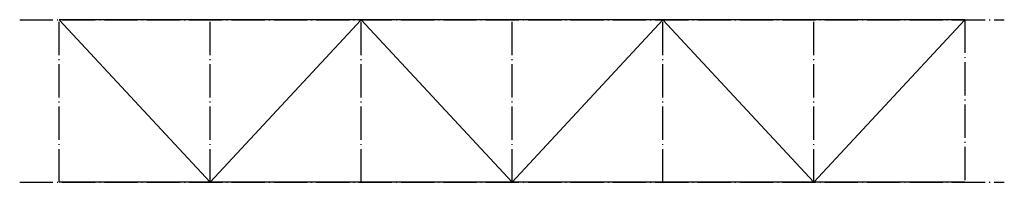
# Model space of a CAD drawing. Header units: millimetres. Extents: x -23486 to -19486, y 14083 to 14743.
import ezdxf

# ---------------------------------------------------------------- set-up
doc = ezdxf.new("R2010")
doc.units = ezdxf.units.MM
doc.header["$LTSCALE"] = 11.25
doc.linetypes.add('ET_DASH_DOT', pattern=[15.3, 12, -1.5, 0.3, -1.5])
doc.layers.add('CENTRE', color=2, linetype='ET_DASH_DOT')
doc.layers.add('DIM', color=1, linetype='Continuous')

msp = doc.modelspace()

# ---------------------------------------------------------------- linework, layer by layer
at = {"layer": 'CENTRE', "extrusion": (0, -1, -1.83691e-16)}
for p, q in [((-23486.2, 14742.6, 3225.3), (-19486.2, 14742.6, 3225.3)), ((-23486.2, 14742.6, 2165.3), (-19486.2, 14742.6, 2165.3)), ((-23486.2, 14082.6, 3225.3), (-19486.2, 14082.6, 3225.3)), ((-23486.2, 14082.6, 2165.3), (-19486.2, 14082.6, 2165.3))]:
    msp.add_line(p, q, dxfattribs=at)
at = {"layer": 'CENTRE'}
for p, q in [((-23326.2, 14082.6, 2165.3), (-23326.2, 14742.6, 2165.3)), ((-23326.2, 14082.6, 3225.3), (-23326.2, 14742.6, 3225.3)), ((-23326.2, 14742.6, 2165.3), (-23326.2, 14742.6, 3225.3)), ((-22712.9, 14082.6, 2165.3), (-22712.9, 14742.6, 2165.3)), ((-22712.9, 14082.6, 3225.3), (-22712.9, 14742.6, 3225.3)), ((-22712.9, 14742.6, 2165.3), (-22712.9, 14742.6, 3225.3)), ((-22099.6, 14082.6, 2165.3), (-22099.6, 14742.6, 2165.3)), ((-22099.6, 14082.6, 3225.3), (-22099.6, 14742.6, 3225.3)), ((-22099.6, 14742.6, 2165.3), (-22099.6, 14742.6, 3225.3)), ((-21486.2, 14082.6, 2165.3), (-21486.2, 14742.6, 2165.3)), ((-21486.2, 14082.6, 3225.3), (-21486.2, 14742.6, 3225.3)), ((-21486.2, 14742.6, 2165.3), (-21486.2, 14742.6, 3225.3)), ((-20872.9, 14082.6, 2165.3), (-20872.9, 14742.6, 2165.3)), ((-20872.9, 14082.6, 3225.3), (-20872.9, 14742.6, 3225.3)), ((-20872.9, 14742.6, 2165.3), (-20872.9, 14742.6, 3225.3)), ((-20259.6, 14082.6, 2165.3), (-20259.6, 14742.6, 2165.3)), ((-20259.6, 14082.6, 3225.3), (-20259.6, 14742.6, 3225.3)), ((-20259.6, 14742.6, 2165.3), (-20259.6, 14742.6, 3225.3)), ((-19646.2, 14742.6, 2165.3), (-19646.2, 14082.6, 2165.3)), ((-19646.2, 14742.6, 3225.3), (-19646.2, 14082.6, 3225.3)), ((-19646.2, 14742.6, 3225.3), (-19646.2, 14742.6, 2165.3)), ((-23326.2, 14082.6, 2165.3), (-23326.2, 14082.6, 3225.3)), ((-22712.9, 14082.6, 2165.3), (-22712.9, 14082.6, 3225.3)), ((-22099.6, 14082.6, 2165.3), (-22099.6, 14082.6, 3225.3)), ((-21486.2, 14082.6, 2165.3), (-21486.2, 14082.6, 3225.3)), ((-20872.9, 14082.6, 2165.3), (-20872.9, 14082.6, 3225.3)), ((-20259.6, 14082.6, 2165.3), (-20259.6, 14082.6, 3225.3)), ((-19646.2, 14082.6, 3225.3), (-19646.2, 14082.6, 2165.3))]:
    msp.add_line(p, q, dxfattribs=at)
at = {"layer": 'DIM'}
for p, q in [((-23326.2, 14742.6, 2165.3), (-22712.9, 14082.6, 2165.3)), ((-23326.2, 14742.6, 3225.3), (-22712.9, 14082.6, 3225.3)), ((-22712.9, 14082.6, 2165.3), (-22099.6, 14742.6, 2165.3)), ((-22712.9, 14082.6, 3225.3), (-22099.6, 14742.6, 3225.3)), ((-22099.6, 14742.6, 2165.3), (-21486.2, 14082.6, 2165.3)), ((-22099.6, 14742.6, 3225.3), (-21486.2, 14082.6, 3225.3)), ((-21486.2, 14082.6, 2165.3), (-20872.9, 14742.6, 2165.3)), ((-21486.2, 14082.6, 3225.3), (-20872.9, 14742.6, 3225.3)), ((-20872.9, 14742.6, 2165.3), (-20259.6, 14082.6, 2165.3)), ((-20872.9, 14742.6, 3225.3), (-20259.6, 14082.6, 3225.3)), ((-20259.6, 14082.6, 2165.3), (-19646.2, 14742.6, 2165.3)), ((-20259.6, 14082.6, 3225.3), (-19646.2, 14742.6, 3225.3))]:
    msp.add_line(p, q, dxfattribs=at)
at = {"layer": 'DIM', "extrusion": (0, -1, -1.83691e-16)}
for p, q in [((-22712.9, 14742.6, 2165.3), (-23326.2, 14742.6, 3225.3)), ((-22099.6, 14742.6, 3225.3), (-22712.9, 14742.6, 2165.3)), ((-21486.2, 14742.6, 2165.3), (-22099.6, 14742.6, 3225.3)), ((-20872.9, 14742.6, 3225.3), (-21486.2, 14742.6, 2165.3)), ((-20259.6, 14742.6, 2165.3), (-20872.9, 14742.6, 3225.3)), ((-19646.2, 14742.6, 3225.3), (-20259.6, 14742.6, 2165.3)), ((-22712.9, 14082.6, 2165.3), (-23326.2, 14082.6, 3225.3)), ((-22099.6, 14082.6, 3225.3), (-22712.9, 14082.6, 2165.3)), ((-21486.2, 14082.6, 2165.3), (-22099.6, 14082.6, 3225.3)), ((-20872.9, 14082.6, 3225.3), (-21486.2, 14082.6, 2165.3)), ((-20259.6, 14082.6, 2165.3), (-20872.9, 14082.6, 3225.3)), ((-19646.2, 14082.6, 3225.3), (-20259.6, 14082.6, 2165.3))]:
    msp.add_line(p, q, dxfattribs=at)

doc.saveas('drawing.dxf')
